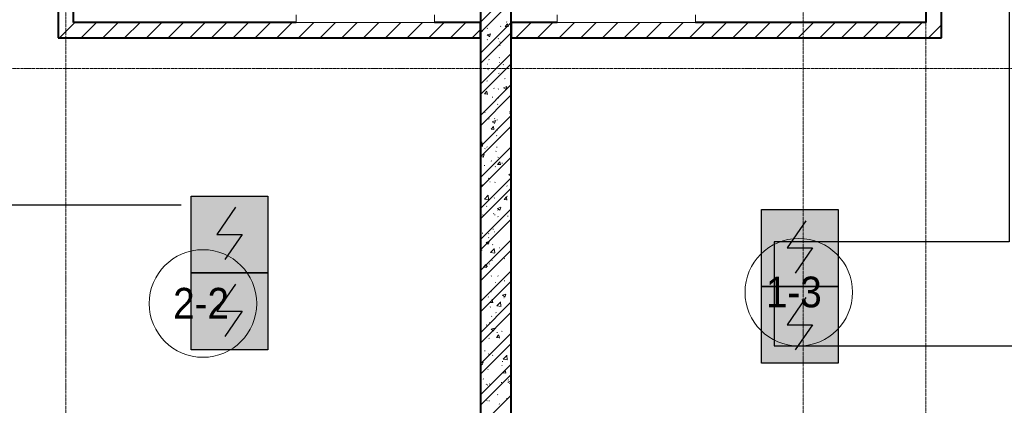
# Model space of a CAD drawing. Header units: millimetres. Extents: x -816133 to 919604, y 87941 to 147341.
# Tile 121 of 256: x -19652 to -13242, y 121782 to 124292. Entities that reach past the tile are written whole.
import ezdxf

# ---------------------------------------------------------------- set-up
doc = ezdxf.new("R2010")
doc.units = ezdxf.units.MM
doc.linetypes.add('ADSK_Линия сетки', pattern=[25, 20, -2.5, 0, -2.5])
doc.linetypes.add('Линия сетки', pattern=[25, 20, -2.5, 0, -2.5])
for name, color, linetype, lineweight in [('A-010-A_ROOM', 7, 'Continuous', 20), ('A-200-M_WALL_INT', 7, 'Continuous', 18), ('A-200-M_WALL_PAT', 7, 'Continuous', 40), ('A-700-M_FFE', 7, 'Continuous', 18), ('Z-030-M_GRID', 7, 'Continuous', 9), ('СОУЭ', 1, 'Continuous', 30), ('СС-011-ПОЖ-СИГНАЛИЗАЦИЯ', 1, 'Continuous', 30)]:
    doc.layers.add(name, color=color, linetype=linetype, lineweight=lineweight)
doc.layers.add('EI_HATCH_GALV', color=7, linetype='Continuous')
doc.styles.add('Arial_2', font='arial.ttf', dxfattribs={"width": 0.9, "height": 400})

# ---------------------------------------------------------------- blocks, each defined once
blk = doc.blocks.new('10эт')
at = {"layer": 'A-010-A_ROOM', "color": 9}
for centre in [(345723.6, 121395.4), (341844.8, 121322)]:
    blk.add_circle(centre, 350, dxfattribs=at)
at = {"layer": 'A-200-M_WALL_INT', "color": 9, "lineweight": 40}
for p, q in [((343651.7, 124701.1), (343651.7, 120151.1)), ((343851.7, 120151.1), (343851.7, 124701.1)), ((340901.7, 123251.1), (340901.7, 123151.1)), ((341001.7, 123151.1), (341001.7, 123251.1)), ((346551.7, 123251.1), (346551.7, 123151.1)), ((346651.7, 123151.1), (346651.7, 123251.1)), ((340901.7, 123151.1), (340901.7, 123051.1)), ((342451.7, 123151.1), (341001.7, 123151.1)), ((343651.7, 123151.1), (343351.7, 123151.1)), ((343651.7, 123051.1), (343651.7, 123151.1)), ((344151.7, 123151.1), (343851.7, 123151.1)), ((343851.7, 123151.1), (343851.7, 123051.1)), ((346551.7, 123151.1), (345051.7, 123151.1)), ((346651.7, 123051.1), (346651.7, 123151.1)), ((340901.7, 123051.1), (343651.7, 123051.1)), ((343851.7, 123051.1), (346651.7, 123051.1))]:
    blk.add_line(p, q, dxfattribs=at)
at = {"layer": 'A-200-M_WALL_PAT', "color": 9, "linetype": 'Continuous', "lineweight": 9}
for p, q in [((343651.7, 123152.6), (343851.7, 123352.6)), ((343651.7, 123085.3), (343851.7, 123285.3)), ((340910.9, 123051.1), (341010.9, 123151.1)), ((341052.3, 123051.1), (341152.3, 123151.1)), ((341193.7, 123051.1), (341293.7, 123151.1)), ((341335.1, 123051.1), (341435.1, 123151.1)), ((341476.6, 123051.1), (341576.6, 123151.1)), ((341618, 123051.1), (341718, 123151.1)), ((341759.4, 123051.1), (341859.4, 123151.1)), ((341900.8, 123051.1), (342000.8, 123151.1)), ((342042.3, 123051.1), (342142.3, 123151.1)), ((342183.7, 123051.1), (342283.7, 123151.1)), ((342325.1, 123051.1), (342425.1, 123151.1)), ((342466.5, 123051.1), (342566.5, 123151.1)), ((342607.9, 123051.1), (342707.9, 123151.1)), ((342749.4, 123051.1), (342849.4, 123151.1)), ((342890.8, 123051.1), (342990.8, 123151.1)), ((343032.2, 123051.1), (343132.2, 123151.1)), ((343173.6, 123051.1), (343273.6, 123151.1)), ((343315, 123051.1), (343415, 123151.1)), ((343456.5, 123051.1), (343556.5, 123151.1)), ((343651.7, 122950.6), (343851.7, 123150.6)), ((343657.3, 123161.5), (343660.2, 123159.7)), ((343812.6, 123125.3), (343827.3, 123142.8)), ((343820.1, 123154.6), (343822.9, 123152.8)), ((343830.8, 123122.6), (343827.3, 123141.7)), ((343880.7, 123051.1), (343980.7, 123151.1)), ((344022.1, 123051.1), (344122.1, 123151.1)), ((344163.6, 123051.1), (344263.6, 123151.1)), ((344305, 123051.1), (344405, 123151.1)), ((344446.4, 123051.1), (344546.4, 123151.1)), ((344587.8, 123051.1), (344687.8, 123151.1)), ((344729.3, 123051.1), (344829.3, 123151.1)), ((344870.7, 123051.1), (344970.7, 123151.1)), ((345012.1, 123051.1), (345112.1, 123151.1)), ((345153.5, 123051.1), (345253.5, 123151.1)), ((345294.9, 123051.1), (345394.9, 123151.1)), ((345436.4, 123051.1), (345536.4, 123151.1)), ((345577.8, 123051.1), (345677.8, 123151.1)), ((345719.2, 123051.1), (345819.2, 123151.1)), ((345860.6, 123051.1), (345960.6, 123151.1)), ((346002, 123051.1), (346102, 123151.1)), ((346143.5, 123051.1), (346243.5, 123151.1)), ((346284.9, 123051.1), (346384.9, 123151.1)), ((346426.3, 123051.1), (346526.3, 123151.1)), ((346567.7, 123051.1), (346651.7, 123135)), ((343597.9, 123051.1), (343651.7, 123104.9)), ((343651.7, 122883.2), (343851.7, 123083.2)), ((343664.5, 123094.9), (343667.8, 123095.3)), ((343694, 123113.4), (343696.5, 123111.1)), ((343694.3, 123069.8), (343709.5, 123059.6)), ((343694.5, 123069.6), (343715.8, 123077.8)), ((343709.6, 123058.3), (343715.8, 123076.8)), ((343780.9, 123123.7), (343783.5, 123125.8)), ((343812.4, 123125.3), (343830.6, 123123.7)), ((343695.1, 123040.6), (343698, 123038.8)), ((343767, 123046.4), (343769.5, 123044.2)), ((343777.1, 123022.3), (343779.8, 123024.3)), ((343651.7, 122748.5), (343851.7, 122948.5)), ((343776.5, 123000), (343779.8, 123000.4)), ((343654.5, 122912.4), (343651.7, 122927.4)), ((343651.7, 122913.8), (343654.3, 122913.5)), ((343651.7, 122681.1), (343851.7, 122881.1)), ((343696.3, 122879.8), (343699.6, 122880.2)), ((343705.7, 122909.3), (343708.2, 122907)), ((343772.9, 122889.9), (343776.3, 122890.3)), ((343773.4, 122920.8), (343776.1, 122922.9)), ((343798.5, 122878), (343801.3, 122876.2)), ((343700.1, 122843.9), (343702.9, 122842.1)), ((343769.7, 122819.3), (343772.4, 122821.4)), ((343692.7, 122769.6), (343696.1, 122770.1)), ((343808.2, 122784.8), (343811.5, 122785.3)), ((343651.7, 122546.4), (343851.7, 122746.4)), ((343678.4, 122685.9), (343696.6, 122684.3)), ((343678.6, 122685.9), (343693.3, 122703.4)), ((343693.1, 122727.4), (343695.6, 122725.1)), ((343696.8, 122683.2), (343693.2, 122702.3)), ((343737.9, 122723), (343740.7, 122721.2)), ((343766, 122717.9), (343768.7, 122719.9)), ((343802.1, 122726.1), (343817.2, 122715.8)), ((343802.2, 122725.9), (343823.6, 122734.1)), ((343817.4, 122714.6), (343823.6, 122733)), ((343651.7, 122479.1), (343851.7, 122679.1)), ((343728, 122664.6), (343731.3, 122665.1)), ((343766.1, 122660.5), (343768.6, 122658.2)), ((343678.5, 122567.3), (343681.3, 122565.5)), ((343762.3, 122616.4), (343765, 122618.5)), ((343840, 122569.7), (343843.3, 122570.2)), ((343841.2, 122560.4), (343844, 122558.6)), ((343651.7, 122344.4), (343851.7, 122544.4)), ((343704.8, 122523.3), (343707.3, 122521)), ((343727.9, 122505), (343743.1, 122494.8)), ((343728.1, 122504.8), (343749.4, 122513)), ((343742.8, 122526.3), (343745.6, 122524.5)), ((343743.2, 122493.6), (343749.4, 122512)), ((343758.6, 122515), (343761.3, 122517)), ((343651.7, 122277), (343851.7, 122477)), ((343720.7, 122456.6), (343738.9, 122455)), ((343720.9, 122456.6), (343735.5, 122474.1)), ((343739.1, 122453.9), (343735.5, 122473)), ((343759.8, 122449.5), (343763.1, 122449.9)), ((343836.4, 122459.6), (343839.8, 122460)), ((343651.7, 122364.2), (343660.6, 122373.5)), ((343663.7, 122345.7), (343660.4, 122374.7)), ((343754.9, 122413.5), (343757.6, 122415.5)), ((343780.6, 122405.5), (343783.4, 122403.7)), ((343651.7, 122346.6), (343663.9, 122344.7)), ((343651.7, 122142.3), (343851.7, 122342.3)), ((343679.6, 122329.3), (343683, 122329.7)), ((343692.2, 122341.4), (343694.7, 122339.2)), ((343751.2, 122312), (343753.9, 122314.1)), ((343756.3, 122339.4), (343759.6, 122339.8)), ((343651.7, 122075), (343851.7, 122275)), ((343653.8, 122284), (343668.9, 122273.8)), ((343653.9, 122283.8), (343675.2, 122292)), ((343669.1, 122272.5), (343675.3, 122291)), ((343721.2, 122249.7), (343724, 122247.9)), ((343763.1, 122227.3), (343777.8, 122244.8)), ((343765.2, 122274.5), (343767.7, 122272.2)), ((343781.3, 122224.6), (343777.8, 122243.7)), ((343791.5, 122234.3), (343794.8, 122234.8)), ((343676.1, 122219.2), (343679.4, 122219.6)), ((343747.5, 122210.6), (343750.2, 122212.6)), ((343763, 122227.3), (343781.2, 122225.7)), ((343785.5, 122208.8), (343788.3, 122207)), ((343651.7, 121940.3), (343851.7, 122140.3)), ((343703.9, 122137.3), (343706.4, 122135.1)), ((343711.3, 122114.1), (343714.6, 122114.6)), ((343743.8, 122109.1), (343746.5, 122111.1)), ((343835.7, 122161.3), (343850.9, 122151.1)), ((343835.8, 122161.1), (343851.7, 122167.2)), ((343851, 122149.8), (343851.7, 122151.9)), ((343651.7, 121872.9), (343851.7, 122072.9)), ((343660.6, 122094.8), (343663.4, 122093)), ((343823.3, 122087.9), (343826.1, 122086.1)), ((343677.3, 122001.4), (343701, 122026.2)), ((343677.3, 122001.5), (343704.4, 121997.3)), ((343704.2, 121998.4), (343700.8, 122027.3)), ((343740.1, 122007.6), (343742.7, 122009.7)), ((343805.3, 121998.1), (343823.5, 121996.5)), ((343805.4, 121998), (343820.1, 122015.6)), ((343823.6, 121995.4), (343820.1, 122014.5)), ((343823.3, 122019.2), (343826.6, 122019.7)), ((343651.7, 121738.2), (343851.7, 121938.2)), ((343691.3, 121955.5), (343693.8, 121953.2)), ((343761.5, 121940.3), (343776.7, 121930)), ((343761.7, 121940.1), (343783, 121948.3)), ((343763.9, 121932.2), (343766.8, 121930.4)), ((343776.8, 121928.8), (343783, 121947.2)), ((343651.7, 121670.9), (343851.7, 121870.9)), ((343665.5, 121898.1), (343668.3, 121896.3)), ((343736.4, 121906.2), (343739, 121908.2)), ((343743.1, 121899), (343746.5, 121899.4)), ((343764.3, 121888.5), (343766.8, 121886.3)), ((343819.8, 121909.1), (343823.1, 121909.5)), ((343828.2, 121891.2), (343831, 121889.4)), ((343732.7, 121804.7), (343735.3, 121806.7)), ((343739.6, 121788.9), (343742.9, 121789.3)), ((343651.7, 121536.2), (343851.7, 121736.2)), ((343663, 121778.8), (343666.3, 121779.2)), ((343687.5, 121719.1), (343708.9, 121727.2)), ((343702.7, 121707.8), (343708.9, 121726.2)), ((343703, 121751.4), (343705.5, 121749.1)), ((343703.3, 121777.2), (343706.1, 121775.4)), ((343847.5, 121768.8), (343851.7, 121768.4)), ((343847.7, 121768.8), (343851.7, 121773.5)), ((343651.7, 121468.8), (343851.7, 121668.8)), ((343659.4, 121668.7), (343662.7, 121669.1)), ((343687.4, 121719.2), (343702.5, 121709)), ((343717.7, 121654.1), (343741.4, 121678.8)), ((343729, 121703.2), (343731.6, 121705.3)), ((343744.6, 121651), (343741.2, 121679.9)), ((343774.8, 121683.9), (343778.2, 121684.3)), ((343717.7, 121654.2), (343744.8, 121650)), ((343725.3, 121601.8), (343727.9, 121603.8)), ((343806.7, 121614.6), (343809.5, 121612.8)), ((343651.7, 121334.1), (343851.7, 121534.1)), ((343671.2, 121558.6), (343689.4, 121557.1)), ((343671.4, 121558.6), (343686.1, 121576.2)), ((343689.6, 121555.9), (343686.1, 121575.1)), ((343690.4, 121569.5), (343692.9, 121567.2)), ((343694.6, 121563.6), (343698, 121564.1)), ((343708.2, 121580.5), (343711, 121578.7)), ((343651.7, 121266.8), (343851.7, 121466.8)), ((343721.6, 121500.3), (343724.2, 121502.3)), ((343763.4, 121502.6), (343765.9, 121500.3)), ((343806.6, 121468.7), (343810, 121469.2)), ((343746, 121459.7), (343748.8, 121457.9)), ((343702.1, 121365.4), (343704.6, 121363.1)), ((343713.7, 121329.4), (343728.4, 121346.9)), ((343717.8, 121398.8), (343720.5, 121400.9)), ((343726.5, 121348.5), (343729.8, 121348.9)), ((343731.9, 121326.7), (343728.4, 121345.8)), ((343795.2, 121375.5), (343810.3, 121365.3)), ((343795.3, 121375.3), (343816.6, 121383.5)), ((343803.1, 121358.6), (343806.4, 121359)), ((343810.5, 121364), (343816.6, 121382.5)), ((343651.7, 121132.1), (343851.7, 121332.1)), ((343686.7, 121303.9), (343689.5, 121302.1)), ((343713.5, 121329.4), (343731.7, 121327.8)), ((343714.1, 121297.4), (343716.8, 121299.4)), ((343758.1, 121306.7), (343781.8, 121331.4)), ((343758.1, 121306.8), (343785.2, 121302.6)), ((343785, 121303.6), (343781.6, 121332.6)), ((343849.4, 121297.1), (343851.7, 121295.6)), ((343651.7, 121064.7), (343851.7, 121264.7)), ((343722.9, 121238.4), (343726.2, 121238.8)), ((343750.9, 121263), (343753.8, 121261.2)), ((343838.3, 121253.6), (343841.7, 121254)), ((343689.5, 121183.5), (343692, 121181.3)), ((343710.4, 121195.9), (343713.1, 121197.9)), ((343721, 121154.5), (343736.2, 121144.2)), ((343721.1, 121154.3), (343742.5, 121162.5)), ((343736.3, 121143), (343742.5, 121161.4)), ((343651.7, 120930), (343851.7, 121130)), ((343706.7, 121094.4), (343709.4, 121096.5)), ((343755.8, 121100.1), (343774, 121098.5)), ((343756, 121100.1), (343770.7, 121117.6)), ((343758.1, 121133.4), (343761.5, 121133.8)), ((343762.5, 121116.6), (343765, 121114.3)), ((343774.2, 121097.4), (343770.6, 121116.5)), ((343788.7, 121142.1), (343791.6, 121140.3)), ((343651.7, 120862.6), (343851.7, 121062.6)), ((343678, 121013.1), (343681.3, 121013.6)), ((343701.2, 120979.4), (343703.7, 120977.2)), ((343703, 120993), (343705.7, 120995)), ((343729.4, 120986.4), (343732.2, 120984.6)), ((343798.5, 120959.3), (343822.3, 120984.1)), ((343798.5, 120959.5), (343825.6, 120955.3)), ((343825.4, 120956.3), (343822, 120985.2)), ((343651.7, 120935.1), (343668.3, 120941.4)), ((343651.7, 120930.1), (343662, 120923.2)), ((343651.7, 120727.9), (343851.7, 120927.9)), ((343662.1, 120922), (343668.3, 120940.4)), ((343699.3, 120891.5), (343702, 120893.5)), ((343790, 120918.2), (343793.3, 120918.7)), ((343793.6, 120945.4), (343796.5, 120943.6)), ((343798.3, 120870.8), (343813, 120888.3)), ((343651.7, 120660.6), (343851.7, 120860.6)), ((343668.7, 120831.4), (343671.6, 120829.6)), ((343798.1, 120870.8), (343816.3, 120869.2)), ((343816.5, 120868.1), (343812.9, 120887.3)), ((343831.4, 120824.6), (343834.3, 120822.8)), ((343688.6, 120797.6), (343691.1, 120795.3)), ((343695.6, 120790), (343698.3, 120792.1)), ((343709.8, 120798), (343713.1, 120798.4)), ((343786.4, 120808.1), (343789.7, 120808.5)), ((343828.8, 120810.7), (343843.9, 120800.5)), ((343828.9, 120810.5), (343850.3, 120818.7)), ((343844.1, 120799.3), (343850.2, 120817.7)), ((343651.7, 120525.9), (343851.7, 120725.9)), ((343761.6, 120730.6), (343764.1, 120728.4)), ((343821.7, 120703.1), (343825, 120703.5)), ((343848.4, 120710), (343851.1, 120712.1)), ((343691.9, 120688.6), (343694.6, 120690.6)), ((343706.2, 120687.9), (343709.5, 120688.3)), ((343772.1, 120668.8), (343774.9, 120667))]:
    blk.add_line(p, q, dxfattribs=at)
at = {"layer": 'A-700-M_FFE', "color": 9, "lineweight": 9}
for p, q in [((342451.7, 123201.1), (342451.7, 123151.1)), ((343351.7, 123151.1), (343351.7, 123201.1)), ((344151.7, 123201.1), (344151.7, 123151.1)), ((345051.7, 123151.1), (345051.7, 123201.1)), ((342451.7, 123151.1), (343351.7, 123151.1)), ((344151.7, 123151.1), (345051.7, 123151.1))]:
    blk.add_line(p, q, dxfattribs=at)
at = {"layer": 'Z-030-M_GRID', "color": 9, "linetype": 'Линия сетки'}
for p, q in [((340951.7, 117346.8), (340951.7, 137026.1)), ((343851.7, 116076.8), (343851.7, 137026.1)), ((345751.7, 117346.8), (345751.7, 137026.1)), ((346551.7, 116076.8), (346551.7, 137026.1))]:
    blk.add_line(p, q, dxfattribs=at)
at = {"layer": 'Z-030-M_GRID', "color": 9, "linetype": 'ADSK_Линия сетки'}
blk.add_line((358421.7, 122851.1), (308438.4, 122851.1), dxfattribs=at)
at = {"layer": 'A-010-A_ROOM', "color": 9, "lineweight": 30, "style": 'Arial_2', "width": 0.9}
for s, p in [('1-3', (345509.6, 121297.1)), ('2-2', (341650.9, 121223.7))]:
    blk.add_text(s, height=200, dxfattribs=at).set_placement(p)
blk = doc.blocks.new('ИП 212-64 прот.R3')
at = {"layer": 'EI_HATCH_GALV', "lineweight": 30, "true_color": 0xffffff}
h = blk.add_hatch(color=7, dxfattribs=at)
h.dxf.hatch_style = 1
h.paths.add_polyline_path([(-2.5, 2.5), (2.5, 2.5), (2.5, -2.5), (-2.5, -2.5)])
at = {"color": 1, "linetype": 'ByBlock', "lineweight": -2}
for p, q in [((0.397, 1.766), (-0.83, 0)), ((-0.83, 0), (0.829, 0)), ((0.829, 0), (-0.306, -1.637))]:
    blk.add_line(p, q, dxfattribs=at)
at = {"color": 1, "linetype": 'ByBlock', "lineweight": -2, "ltscale": 0.1}
blk.add_lwpolyline([(-2.5, 2.5), (2.5, 2.5), (2.5, -2.5), (-2.5, -2.5)], close=True, dxfattribs=at)

msp = doc.modelspace()

# ---------------------------------------------------------------- linework, layer by layer
at = {"layer": 'СС-011-ПОЖ-СИГНАЛИЗАЦИЯ', "ltscale": 100}
for points in [[(-24133.5, 129139.6), (-24133.5, 128756), (-25697.4, 128756), (-25697.4, 128237.4), (-23533.9, 128237.4), (-23533.9, 125439.6), (-25489.9, 125439.6), (-25489.9, 122439.8), (-22206.2, 122439.8), (-22206.2, 125207.5), (-19711.4, 125207.5), (-19711.4, 123087.4), (-18600.7, 123087.4)], [(-7393.2, 127627.2), (-7393.2, 126636.9), (-7691.4, 126636.9), (-7691.4, 125432.7), (-12093.2, 125432.7), (-12093.2, 124727.2), (-13211, 124727.2), (-13211, 122845.7), (-14740.7, 122845.7), (-14740.7, 122169.5), (-10504.7, 122169.5), (-10504.7, 122904.5), (-4562.5, 122904.5)]]:
    msp.add_lwpolyline(points, dxfattribs=at)

# ---------------------------------------------------------------- block references
at = {"layer": 'СОУЭ', "color": 6, "xscale": 100, "yscale": 100, "zscale": 100}
for p in [(-18286.3, 122894.4), (-14573.4, 122806.6), (-18286.3, 122394.4), (-14573.4, 122306.6)]:
    msp.add_blockref('ИП 212-64 прот.R3', p, dxfattribs=at)
at = {"layer": 'СС-011-ПОЖ-СИГНАЛИЗАЦИЯ', "color": 9, "lineweight": 30}
msp.add_blockref('10эт', (-360303.7, 1122.9), dxfattribs=at)

doc.saveas('drawing.dxf')
